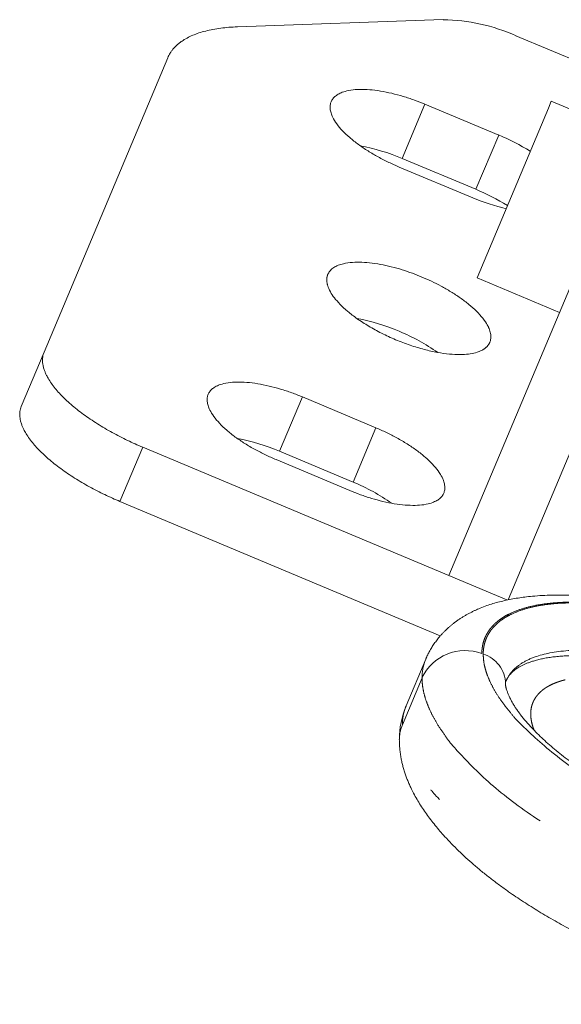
# Model space of a CAD drawing. Header units: millimetres. Extents: x 84 to 331, y 91 to 240.
# Tile 5 of 12: x 291.05 to 299.53, y 91.15 to 106.57. Entities that reach past the tile are written whole.
import ezdxf

# ---------------------------------------------------------------- set-up
doc = ezdxf.new("R2010")
doc.units = ezdxf.units.MM
doc.header["$MEASUREMENT"] = 0
doc.linetypes.add('DASHEDBIDOT', pattern=[12.4, 3, -3, 0.2, -3, 0.2, -3])
doc.layers.add('Layer0000', color=7, linetype='Continuous', lineweight=20)

msp = doc.modelspace()

# ---------------------------------------------------------------- linework, layer by layer
at = {"layer": 'Layer0000', "color": 7, "linetype": 'Continuous', "lineweight": 20}
for p, q in [((297.679, 106.575), (294.458, 106.463)), ((300.944, 105.429), (298.819, 106.321)), ((293.366, 105.977), (291.43, 101.364)), ((297.394, 105.251), (298.548, 104.768)), ((299.326, 105.19), (299.371, 105.297)), ((299.371, 105.297), (300.662, 104.755)), ((298.21, 102.531), (299.326, 105.19)), ((298.191, 103.918), (297.038, 104.4)), ((298.144, 103.784), (296.991, 104.266)), ((300.051, 103.299), (297.769, 97.864)), ((298.696, 97.487), (300.973, 102.912)), ((298.21, 102.531), (299.501, 101.989)), ((291.073, 100.514), (291.43, 101.364)), ((295.474, 100.664), (296.627, 100.18)), ((292.974, 99.876), (297.769, 97.864)), ((296.27, 99.33), (295.117, 99.813)), ((296.215, 99.198), (295.062, 99.682)), ((297.634, 96.921), (292.618, 99.026)), ((297.769, 97.864), (298.677, 97.483)), ((297.405, 96.555), (297.097, 95.822)), ((298.661, 96.208), (298.665, 96.216))]:
    msp.add_line(p, q, dxfattribs=at)
at = {"layer": 'Layer0000', "color": 251, "linetype": 'DASHEDBIDOT', "lineweight": 5, "true_color": 0x606060}
for p, q in [((297.394, 105.251), (297.038, 104.4)), ((298.548, 104.768), (298.191, 103.918)), ((295.474, 100.664), (295.117, 99.813)), ((296.27, 99.33), (296.627, 100.18)), ((292.974, 99.876), (292.618, 99.026)), ((297.348, 96.262), (297.04, 95.529))]:
    msp.add_line(p, q, dxfattribs=at)
at = {"layer": 'Layer0000', "color": 7, "linetype": 'Continuous', "lineweight": 20}
for centre, radius, start, end in [((297.637, 103.693), 2.882, 65.773, 89.15), ((297.268, 101.69), 3.334, 57.8659, 67.4357), ((295.789, 101.455), 3.199, 67.0263, 79.3355), ((296.911, 100.839), 3.334, 57.8659, 67.4357), ((299.436, 106.852), 3.329, 247.171, 256.6022), ((295.737, 98.745), 3.203, 66.9566, 79.3298), ((295.765, 98.733), 3.203, 55.1339, 67.507), ((293.864, 96.867), 3.202, 66.9546, 79.3318), ((295.045, 96.371), 3.202, 55.1319, 67.509), ((298.756, 96.175), 0.1, 160.8733, 182.0643), ((298.358, 95.297), 1.365, 157.3778, 180.0824)]:
    msp.add_arc(centre, radius, start, end, dxfattribs=at)
at = {"layer": 'Layer0000', "color": 251, "linetype": 'DASHEDBIDOT', "lineweight": 5, "true_color": 0x606060}
for centre, radius, start, end in [((298.023, 95.942), 0.748, 69.5663, 154.6938), ((298.156, 96.158), 0.5, 1.4724, 72.5869), ((298.104, 96.266), 0.756, 157.5521, 180.3168), ((297.796, 95.533), 0.756, 157.5521, 180.3168), ((297.601, 95.293), 0.608, 157.1441, 179.8062)]:
    msp.add_arc(centre, radius, start, end, dxfattribs=at)
at = {"layer": 'Layer0000', "color": 7, "linetype": 'Continuous', "lineweight": 20}
for points, weights, degree in [([(294.458, 106.463), (293.557, 106.431), (293.366, 105.977)], [1, 0.939692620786, 1], 2), ([(295.925, 105.29), (296.13, 105.78), (297.394, 105.251)], [0.998675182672, 0.707770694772, 1], 2), ([(295.873, 102.584), (296.079, 103.075), (297.347, 102.542)], [0.803847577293, 0.633974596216, 1], 2), ([(297.347, 102.542), (298.615, 102.01), (298.409, 101.52)], [1, 0.633974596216, 0.803847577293], 2), ([(291.43, 101.364), (291.13, 100.65), (292.974, 99.876)], [1, 0.707106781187, 1], 2), ([(294, 100.705), (294.206, 101.196), (295.474, 100.664)], [1, 0.707106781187, 1], 2), ([(295.062, 99.682), (293.794, 100.214), (294, 100.705)], [1, 0.707106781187, 1], 2), ([(292.618, 99.026), (290.773, 99.8), (291.073, 100.514)], [1, 0.707106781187, 1], 2), ([(296.627, 100.18), (297.894, 99.648), (297.688, 99.157)], [1, 0.707106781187, 1], 2), ([(297.688, 99.157), (297.482, 98.666), (296.215, 99.198)], [1, 0.707106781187, 1], 2), ([(298.665, 96.216), (298.817, 96.579), (299.367, 96.785), (300.374, 96.664)], [0.825543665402, 0.659928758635, 0.553594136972, 0.506539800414], 3)]:
    msp.add_rational_spline(points, weights, degree=degree, dxfattribs=at)
for points, weights, knots in [([(296.991, 104.266), (295.722, 104.797), (295.924, 105.289), (295.924, 105.29), (295.925, 105.29)], [1, 0.707106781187, 1, 0.999336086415, 0.998675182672], [0, 0, 0, 0.5, 0.5, 0.5011334, 0.5011334, 0.5011334]), ([(298.409, 101.52), (298.354, 101.388), (298.136, 101.346), (296.729, 101.07), (295.94, 102.267), (295.818, 102.452), (295.873, 102.584)], [0.803847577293, 0.866025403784, 1, 0.5, 1, 0.866025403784, 0.803847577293], [0.2440169, 0.2440169, 0.2440169, 0.3333333, 0.3333333, 0.6666667, 0.6666667, 0.7559831, 0.7559831, 0.7559831])]:
    msp.add_rational_spline(points, weights, degree=2, knots=knots, dxfattribs=at)
for points, knots in [([(300.86, 97.395), (300.433, 97.487), (299.231, 97.614), (298.334, 97.401), (297.938, 97.198), (297.636, 96.946), (297.453, 96.668), (297.405, 96.555)], [0.6150556, 0.6150556, 0.6150556, 0.6855137, 0.8268604, 0.8850146, 0.9267155, 0.9728737, 1, 1, 1]), ([(298.665, 96.216), (298.694, 96.289), (298.879, 96.467), (299.341, 96.597), (299.938, 96.62), (300.313, 96.573)], [0, 0, 0, 0.0562758, 0.151952, 0.2309075, 0.3165078, 0.3165078, 0.3165078]), ([(305.017, 93.54), (305.017, 93.534), (304.988, 93.502), (304.917, 93.45), (304.634, 93.34), (303.984, 93.307), (303.302, 93.389), (302.435, 93.582), (301.289, 94.001), (300.228, 94.552), (299.451, 95.103), (299.012, 95.526), (298.772, 95.841), (298.648, 96.118), (298.656, 96.171)], [0, 0, 0, 0.045381, 0.077061, 0.127691, 0.224718, 0.309621, 0.376388, 0.484669, 0.596503, 0.703161, 0.792076, 0.855983, 0.918208, 1, 1, 1]), ([(296.992, 95.295), (296.998, 94.931), (297.265, 94.332), (297.873, 93.517), (298.921, 92.752), (299.786, 92.244), (300.609, 91.871), (301.499, 91.531), (302.646, 91.241), (303.989, 91.092), (304.855, 91.294), (305.274, 91.483), (305.706, 91.849), (305.837, 92.154)], [0, 0, 0, 0.080633, 0.145703, 0.290971, 0.36181, 0.447329, 0.496785, 0.589874, 0.682435, 0.825391, 0.874478, 0.928236, 1, 1, 1])]:
    msp.add_open_spline(points, degree=2, knots=knots, dxfattribs=at)
at = {"layer": 'Layer0000', "color": 251, "linetype": 'DASHEDBIDOT', "lineweight": 5, "true_color": 0x606060}
for points, weights in [([(298.284, 96.643), (298.286, 97.281), (299.061, 97.677), (300.819, 97.333)], [0.956578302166, 0.690982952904, 0.536002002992, 0.491635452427]), ([(300.813, 97.324), (299.074, 97.661), (298.307, 97.268), (298.306, 96.635)], [0.492179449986, 0.536962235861, 0.691920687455, 0.957054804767]), ([(305.783, 94.032), (305.775, 90.709), (298.277, 93.32), (298.284, 96.643)], [0.956578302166, 0.318859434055, 0.318859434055, 0.956578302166]), ([(298.306, 96.635), (298.298, 93.331), (305.754, 90.736), (305.762, 94.04)], [0.957054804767, 0.319018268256, 0.319018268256, 0.957054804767]), ([(297.348, 96.262), (297.34, 93.099), (304.845, 89.789), (306.145, 92.886)], [0.956578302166, 0.366187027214, 0.322371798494, 0.825132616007]), ([(299.588, 96.232), (299.168, 96.127), (298.935, 95.873), (299.102, 95.442)], [0.96149660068, 0.764753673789, 0.628397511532, 0.552428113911]), ([(305.837, 92.154), (304.537, 89.056), (297.033, 92.366), (297.04, 95.529)], [0.825132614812, 0.322371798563, 0.366187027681, 0.956578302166])]:
    msp.add_rational_spline(points, weights, degree=3, dxfattribs=at)

doc.saveas('drawing.dxf')
